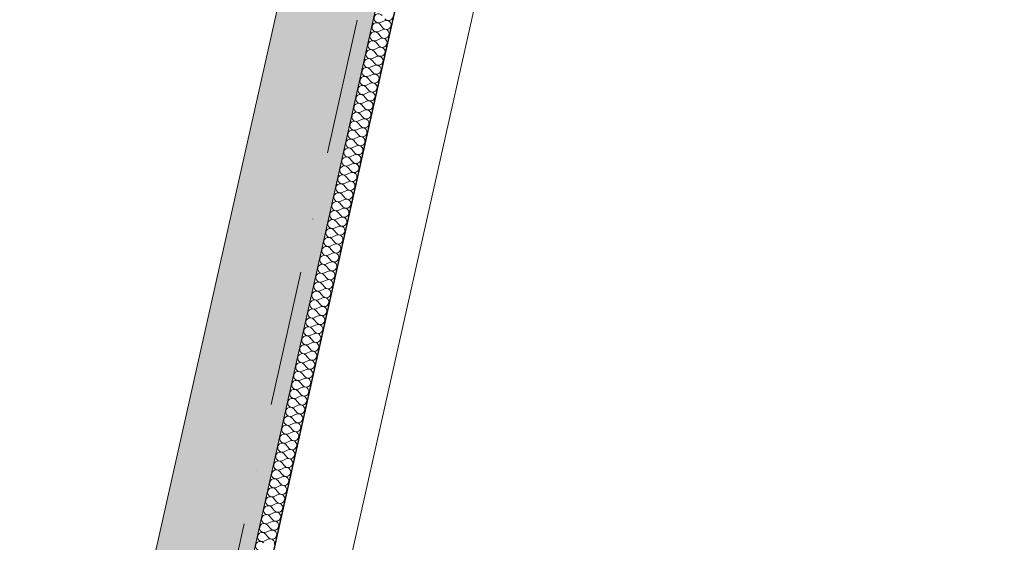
# Model space of a CAD drawing. Header units: millimetres. Extents: x -7218036 to -6936053, y 6003644 to 6210136.
# Tile 25 of 65: x -7193091 to -7190531, y 6143118 to 6144475. Entities that reach past the tile are written whole.
import ezdxf
from ezdxf.enums import TextEntityAlignment as Align

# ---------------------------------------------------------------- set-up
doc = ezdxf.new("R2010")
doc.units = ezdxf.units.MM
doc.header["$MEASUREMENT"] = 0
doc.linetypes.add('Штрихпунктирная', pattern=[670.277762, 352.777767, -176.388884, 0, -141.111112])
for name, color, linetype in [('S - МОП.АР', 7, 'Continuous'), ('АР-Стены_внутренние_пилоны.АР', 7, 'Continuous'), ('АР-Стены_Перегородки_100_.АР', 7, 'Continuous'), ('АР-Чертеж-Оси_Осевые размеры.АР', 7, 'Continuous')]:
    doc.layers.add(name, color=color, linetype=linetype)
for name, color, linetype, lineweight in [('АР-рампа.АР_Ном._пера__1', 7, 'Continuous', 0), ('АР-Стены_внутренние_пилоны.АР_Ном._пера__1', 7, 'Continuous', 5), ('АР-Стены_Перегородки_100_.АР_Ном._пера__1', 7, 'Continuous', 5), ('АР-Чертеж-Оси_Осевые размеры.АР_Ном._пера__120', 7, 'Continuous', 0)]:
    doc.layers.add(name, color=color, linetype=linetype, lineweight=lineweight)
doc.styles.add('РЎР“Р•РќР•Р\xa0РР\xa0_РЎРўРР›Р¬_1', font='GOST_Common.ttf')
doc.styles.add('РЎР“Р•РќР•Р\xa0РР\xa0_РЎРўРР›Р¬_3', font='GOTHIC.TTF')

# ---------------------------------------------------------------- blocks, each defined once
blk = doc.blocks.new('*X738', base_point=(-6566190.3, 6562677.8))
at = {"layer": 'АР-Стены_Перегородки_100_.АР_Ном._пера__1', "color": 7, "linetype": 'Continuous', "lineweight": 0}
for p, q in [((-7192152.9, 6144467.9), (-7192142.1, 6144472.8)), ((-7192158.2, 6144444.7), (-7192147.3, 6144449.5)), ((-7192154, 6144463.3), (-7192146.3, 6144454.2)), ((-7192164.4, 6144416.8), (-7192156.7, 6144407.7)), ((-7192163.4, 6144421.4), (-7192152.5, 6144426.3)), ((-7192159.2, 6144440), (-7192151.5, 6144431)), ((-7192169.6, 6144393.6), (-7192161.9, 6144384.5)), ((-7192168.6, 6144398.2), (-7192157.7, 6144403.1)), ((-7192174.9, 6144370.3), (-7192167.1, 6144361.3)), ((-7192173.8, 6144375), (-7192163, 6144379.9)), ((-7192180.1, 6144347.1), (-7192172.3, 6144338)), ((-7192179, 6144351.7), (-7192168.2, 6144356.6)), ((-7192185.3, 6144323.9), (-7192177.6, 6144314.8)), ((-7192184.2, 6144328.5), (-7192173.4, 6144333.4)), ((-7192190.5, 6144300.6), (-7192182.8, 6144291.6)), ((-7192189.5, 6144305.3), (-7192178.6, 6144310.2)), ((-7192199.9, 6144258.8), (-7192189, 6144263.7)), ((-7192195.7, 6144277.4), (-7192188, 6144268.3)), ((-7192194.7, 6144282), (-7192183.8, 6144286.9)), ((-7192205.1, 6144235.6), (-7192194.3, 6144240.5)), ((-7192200.9, 6144254.2), (-7192193.2, 6144245.1)), ((-7192210.3, 6144212.4), (-7192199.5, 6144217.2)), ((-7192206.2, 6144230.9), (-7192198.4, 6144221.9)), ((-7192215.5, 6144189.1), (-7192204.7, 6144194)), ((-7192211.4, 6144207.7), (-7192203.6, 6144198.7)), ((-7192221.8, 6144161.2), (-7192214.1, 6144152.2)), ((-7192220.8, 6144165.9), (-7192209.9, 6144170.8)), ((-7192216.6, 6144184.5), (-7192208.9, 6144175.4)), ((-7192227, 6144138), (-7192219.3, 6144129)), ((-7192226, 6144142.7), (-7192215.1, 6144147.5)), ((-7192232.2, 6144114.8), (-7192224.5, 6144105.7)), ((-7192231.2, 6144119.4), (-7192220.3, 6144124.3)), ((-7192237.5, 6144091.6), (-7192229.7, 6144082.5)), ((-7192236.4, 6144096.2), (-7192225.6, 6144101.1)), ((-7192242.7, 6144068.3), (-7192234.9, 6144059.3)), ((-7192241.6, 6144073), (-7192230.8, 6144077.9)), ((-7192247.9, 6144045.1), (-7192240.2, 6144036)), ((-7192246.8, 6144049.7), (-7192236, 6144054.6)), ((-7192257.3, 6144003.3), (-7192246.4, 6144008.2)), ((-7192253.1, 6144021.9), (-7192245.4, 6144012.8)), ((-7192252.1, 6144026.5), (-7192241.2, 6144031.4)), ((-7192262.5, 6143980), (-7192251.6, 6143984.9)), ((-7192258.3, 6143998.6), (-7192250.6, 6143989.6)), ((-7192267.7, 6143956.8), (-7192256.8, 6143961.7)), ((-7192263.5, 6143975.4), (-7192255.8, 6143966.3)), ((-7192272.9, 6143933.6), (-7192262.1, 6143938.5)), ((-7192268.7, 6143952.2), (-7192261, 6143943.1)), ((-7192279.2, 6143905.7), (-7192271.5, 6143896.6)), ((-7192278.1, 6143910.4), (-7192267.3, 6143915.2)), ((-7192274, 6143928.9), (-7192266.2, 6143919.9)), ((-7192284.4, 6143882.5), (-7192276.7, 6143873.4)), ((-7192283.4, 6143887.1), (-7192272.5, 6143892)), ((-7192289.6, 6143859.2), (-7192281.9, 6143850.2)), ((-7192288.6, 6143863.9), (-7192277.7, 6143868.8)), ((-7192294.8, 6143836), (-7192287.1, 6143827)), ((-7192293.8, 6143840.7), (-7192282.9, 6143845.5)), ((-7192300, 6143812.8), (-7192292.3, 6143803.7)), ((-7192299, 6143817.4), (-7192288.1, 6143822.3)), ((-7192309.4, 6143771), (-7192298.6, 6143775.8)), ((-7192305.3, 6143789.5), (-7192297.5, 6143780.5)), ((-7192304.2, 6143794.2), (-7192293.4, 6143799.1)), ((-7192314.7, 6143747.7), (-7192303.8, 6143752.6)), ((-7192310.5, 6143766.3), (-7192302.8, 6143757.3)), ((-7192319.9, 6143724.5), (-7192309, 6143729.4)), ((-7192315.7, 6143743.1), (-7192308, 6143734)), ((-7192325.1, 6143701.3), (-7192314.2, 6143706.2)), ((-7192320.9, 6143719.9), (-7192313.2, 6143710.8)), ((-7192330.3, 6143678), (-7192319.4, 6143682.9)), ((-7192326.1, 6143696.6), (-7192318.4, 6143687.6)), ((-7192336.6, 6143650.2), (-7192328.8, 6143641.1)), ((-7192335.5, 6143654.8), (-7192324.7, 6143659.7)), ((-7192331.3, 6143673.4), (-7192323.6, 6143664.3)), ((-7192341.8, 6143626.9), (-7192334, 6143617.9)), ((-7192340.7, 6143631.6), (-7192329.9, 6143636.5)), ((-7192347, 6143603.7), (-7192339.3, 6143594.6)), ((-7192345.9, 6143608.3), (-7192335.1, 6143613.2)), ((-7192352.2, 6143580.5), (-7192344.5, 6143571.4)), ((-7192351.2, 6143585.1), (-7192340.3, 6143590)), ((-7192357.4, 6143557.2), (-7192349.7, 6143548.2)), ((-7192356.4, 6143561.9), (-7192345.5, 6143566.8)), ((-7192366.8, 6143515.4), (-7192356, 6143520.3)), ((-7192362.6, 6143534), (-7192354.9, 6143525)), ((-7192361.6, 6143538.7), (-7192350.7, 6143543.5)), ((-7192372, 6143492.2), (-7192361.2, 6143497.1)), ((-7192367.9, 6143510.8), (-7192360.1, 6143501.7)), ((-7192377.2, 6143469), (-7192366.4, 6143473.8)), ((-7192373.1, 6143487.5), (-7192365.3, 6143478.5)), ((-7192382.5, 6143445.7), (-7192371.6, 6143450.6)), ((-7192378.3, 6143464.3), (-7192370.6, 6143455.3)), ((-7192388.7, 6143417.9), (-7192381, 6143408.8)), ((-7192387.7, 6143422.5), (-7192376.8, 6143427.4)), ((-7192383.5, 6143441.1), (-7192375.8, 6143432)), ((-7192393.9, 6143394.6), (-7192386.2, 6143385.6)), ((-7192392.9, 6143399.3), (-7192382, 6143404.1)), ((-7192399.2, 6143371.4), (-7192391.4, 6143362.3)), ((-7192398.1, 6143376), (-7192387.3, 6143380.9)), ((-7192404.4, 6143348.2), (-7192396.6, 6143339.1)), ((-7192403.3, 6143352.8), (-7192392.5, 6143357.7)), ((-7192409.6, 6143324.9), (-7192401.9, 6143315.9)), ((-7192408.5, 6143329.6), (-7192397.7, 6143334.5)), ((-7192414.8, 6143301.7), (-7192407.1, 6143292.6)), ((-7192413.8, 6143306.3), (-7192402.9, 6143311.2)), ((-7192424.2, 6143259.9), (-7192413.3, 6143264.8)), ((-7192420, 6143278.5), (-7192412.3, 6143269.4)), ((-7192419, 6143283.1), (-7192408.1, 6143288)), ((-7192429.4, 6143236.6), (-7192418.6, 6143241.5)), ((-7192425.2, 6143255.2), (-7192417.5, 6143246.2)), ((-7192434.6, 6143213.4), (-7192423.8, 6143218.3)), ((-7192430.5, 6143232), (-7192422.7, 6143222.9)), ((-7192439.8, 6143190.2), (-7192429, 6143195.1)), ((-7192435.7, 6143208.8), (-7192427.9, 6143199.7)), ((-7192446.1, 6143162.3), (-7192438.4, 6143153.3)), ((-7192445.1, 6143167), (-7192434.2, 6143171.8)), ((-7192440.9, 6143185.5), (-7192433.2, 6143176.5)), ((-7192451.3, 6143139.1), (-7192443.6, 6143130)), ((-7192450.3, 6143143.7), (-7192439.4, 6143148.6)), ((-7192455.5, 6143120.5), (-7192444.6, 6143125.4))]:
    blk.add_line(p, q, dxfattribs=at)
for centre, start, end in [((-7192163, 6144455.5), 40.4749, 294.2147), ((-7192157.8, 6144478.8), 40.4749, 294.2147), ((-7192137.2, 6144461.9), 347.3448, 114.2147), ((-7192132, 6144485.2), 220.4749, 347.3448), ((-7192168.3, 6144432.3), 40.4749, 294.2147), ((-7192142.4, 6144438.7), 347.3448, 114.2147), ((-7192137.2, 6144461.9), 220.4749, 347.3448), ((-7192173.5, 6144409.1), 40.4749, 294.2147), ((-7192147.6, 6144415.5), 347.3448, 114.2147), ((-7192142.4, 6144438.7), 220.4749, 347.3448), ((-7192178.7, 6144385.8), 40.4749, 294.2147), ((-7192152.9, 6144392.2), 347.3448, 114.2147), ((-7192147.6, 6144415.5), 220.4749, 347.3448), ((-7192183.9, 6144362.6), 40.4749, 294.2147), ((-7192158.1, 6144369), 220.4749, 347.3448), ((-7192158.1, 6144369), 347.3448, 114.2147), ((-7192152.9, 6144392.2), 220.4749, 347.3448), ((-7192189.1, 6144339.4), 40.4749, 294.2147), ((-7192163.3, 6144345.8), 220.4749, 347.3448), ((-7192163.3, 6144345.8), 347.3448, 114.2147), ((-7192194.3, 6144316.1), 40.4749, 294.2147), ((-7192168.5, 6144322.5), 220.4749, 347.3448), ((-7192168.5, 6144322.5), 347.3448, 114.2147), ((-7192199.6, 6144292.9), 40.4749, 294.2147), ((-7192178.9, 6144276.1), 347.3448, 114.2147), ((-7192173.7, 6144299.3), 220.4749, 347.3448), ((-7192173.7, 6144299.3), 347.3448, 114.2147), ((-7192204.8, 6144269.7), 40.4749, 294.2147), ((-7192184.2, 6144252.8), 347.3448, 114.2147), ((-7192178.9, 6144276.1), 220.4749, 347.3448), ((-7192210, 6144246.4), 40.4749, 294.2147), ((-7192189.4, 6144229.6), 347.3448, 114.2147), ((-7192184.2, 6144252.8), 220.4749, 347.3448), ((-7192220.4, 6144200), 40.4749, 294.2147), ((-7192215.2, 6144223.2), 40.4749, 294.2147), ((-7192194.6, 6144206.4), 347.3448, 114.2147), ((-7192189.4, 6144229.6), 220.4749, 347.3448), ((-7192225.6, 6144176.8), 40.4749, 294.2147), ((-7192199.8, 6144183.1), 347.3448, 114.2147), ((-7192194.6, 6144206.4), 220.4749, 347.3448), ((-7192230.9, 6144153.5), 40.4749, 294.2147), ((-7192205, 6144159.9), 347.3448, 114.2147), ((-7192199.8, 6144183.1), 220.4749, 347.3448), ((-7192236.1, 6144130.3), 40.4749, 294.2147), ((-7192210.2, 6144136.7), 347.3448, 114.2147), ((-7192205, 6144159.9), 220.4749, 347.3448), ((-7192241.3, 6144107.1), 40.4749, 294.2147), ((-7192215.5, 6144113.5), 220.4749, 347.3448), ((-7192215.5, 6144113.5), 347.3448, 114.2147), ((-7192210.2, 6144136.7), 220.4749, 347.3448), ((-7192246.5, 6144083.8), 40.4749, 294.2147), ((-7192220.7, 6144090.2), 220.4749, 347.3448), ((-7192220.7, 6144090.2), 347.3448, 114.2147), ((-7192251.7, 6144060.6), 40.4749, 294.2147), ((-7192225.9, 6144067), 220.4749, 347.3448), ((-7192225.9, 6144067), 347.3448, 114.2147), ((-7192256.9, 6144037.4), 40.4749, 294.2147), ((-7192236.3, 6144020.5), 347.3448, 114.2147), ((-7192231.1, 6144043.8), 220.4749, 347.3448), ((-7192231.1, 6144043.8), 347.3448, 114.2147), ((-7192262.2, 6144014.1), 40.4749, 294.2147), ((-7192241.5, 6143997.3), 347.3448, 114.2147), ((-7192236.3, 6144020.5), 220.4749, 347.3448), ((-7192267.4, 6143990.9), 40.4749, 294.2147), ((-7192246.7, 6143974.1), 347.3448, 114.2147), ((-7192241.5, 6143997.3), 220.4749, 347.3448), ((-7192277.8, 6143944.4), 40.4749, 294.2147), ((-7192272.6, 6143967.7), 40.4749, 294.2147), ((-7192252, 6143950.8), 347.3448, 114.2147), ((-7192246.7, 6143974.1), 220.4749, 347.3448), ((-7192283, 6143921.2), 40.4749, 294.2147), ((-7192257.2, 6143927.6), 347.3448, 114.2147), ((-7192252, 6143950.8), 220.4749, 347.3448), ((-7192288.2, 6143898), 40.4749, 294.2147), ((-7192262.4, 6143904.4), 347.3448, 114.2147), ((-7192257.2, 6143927.6), 220.4749, 347.3448), ((-7192293.5, 6143874.7), 40.4749, 294.2147), ((-7192267.6, 6143881.1), 220.4749, 347.3448), ((-7192267.6, 6143881.1), 347.3448, 114.2147), ((-7192262.4, 6143904.4), 220.4749, 347.3448), ((-7192298.7, 6143851.5), 40.4749, 294.2147), ((-7192272.8, 6143857.9), 220.4749, 347.3448), ((-7192272.8, 6143857.9), 347.3448, 114.2147), ((-7192303.9, 6143828.3), 40.4749, 294.2147), ((-7192278, 6143834.7), 220.4749, 347.3448), ((-7192278, 6143834.7), 347.3448, 114.2147), ((-7192309.1, 6143805.1), 40.4749, 294.2147), ((-7192283.3, 6143811.5), 220.4749, 347.3448), ((-7192283.3, 6143811.5), 347.3448, 114.2147), ((-7192314.3, 6143781.8), 40.4749, 294.2147), ((-7192293.7, 6143765), 347.3448, 114.2147), ((-7192288.5, 6143788.2), 220.4749, 347.3448), ((-7192288.5, 6143788.2), 347.3448, 114.2147), ((-7192319.5, 6143758.6), 40.4749, 294.2147), ((-7192298.9, 6143741.8), 347.3448, 114.2147), ((-7192293.7, 6143765), 220.4749, 347.3448), ((-7192324.8, 6143735.4), 40.4749, 294.2147), ((-7192304.1, 6143718.5), 347.3448, 114.2147), ((-7192298.9, 6143741.8), 220.4749, 347.3448), ((-7192335.2, 6143688.9), 40.4749, 294.2147), ((-7192330, 6143712.1), 40.4749, 294.2147), ((-7192309.3, 6143695.3), 347.3448, 114.2147), ((-7192304.1, 6143718.5), 220.4749, 347.3448), ((-7192340.4, 6143665.7), 40.4749, 294.2147), ((-7192314.6, 6143672.1), 347.3448, 114.2147), ((-7192309.3, 6143695.3), 220.4749, 347.3448), ((-7192345.6, 6143642.4), 40.4749, 294.2147), ((-7192319.8, 6143648.8), 347.3448, 114.2147), ((-7192314.6, 6143672.1), 220.4749, 347.3448), ((-7192350.8, 6143619.2), 40.4749, 294.2147), ((-7192325, 6143625.6), 220.4749, 347.3448), ((-7192325, 6143625.6), 347.3448, 114.2147), ((-7192319.8, 6143648.8), 220.4749, 347.3448), ((-7192356, 6143596), 40.4749, 294.2147), ((-7192330.2, 6143602.4), 220.4749, 347.3448), ((-7192330.2, 6143602.4), 347.3448, 114.2147), ((-7192361.3, 6143572.7), 40.4749, 294.2147), ((-7192335.4, 6143579.1), 220.4749, 347.3448), ((-7192335.4, 6143579.1), 347.3448, 114.2147), ((-7192366.5, 6143549.5), 40.4749, 294.2147), ((-7192340.6, 6143555.9), 220.4749, 347.3448), ((-7192340.6, 6143555.9), 347.3448, 114.2147), ((-7192371.7, 6143526.3), 40.4749, 294.2147), ((-7192351.1, 6143509.4), 347.3448, 114.2147), ((-7192345.9, 6143532.7), 220.4749, 347.3448), ((-7192345.9, 6143532.7), 347.3448, 114.2147), ((-7192376.9, 6143503), 40.4749, 294.2147), ((-7192356.3, 6143486.2), 347.3448, 114.2147), ((-7192351.1, 6143509.4), 220.4749, 347.3448), ((-7192382.1, 6143479.8), 40.4749, 294.2147), ((-7192361.5, 6143463), 347.3448, 114.2147), ((-7192356.3, 6143486.2), 220.4749, 347.3448), ((-7192392.6, 6143433.4), 40.4749, 294.2147), ((-7192387.3, 6143456.6), 40.4749, 294.2147), ((-7192366.7, 6143439.8), 347.3448, 114.2147), ((-7192361.5, 6143463), 220.4749, 347.3448), ((-7192397.8, 6143410.1), 40.4749, 294.2147), ((-7192371.9, 6143416.5), 347.3448, 114.2147), ((-7192366.7, 6143439.8), 220.4749, 347.3448), ((-7192403, 6143386.9), 40.4749, 294.2147), ((-7192377.2, 6143393.3), 347.3448, 114.2147), ((-7192371.9, 6143416.5), 220.4749, 347.3448), ((-7192408.2, 6143363.7), 40.4749, 294.2147), ((-7192382.4, 6143370.1), 220.4749, 347.3448), ((-7192382.4, 6143370.1), 347.3448, 114.2147), ((-7192377.2, 6143393.3), 220.4749, 347.3448), ((-7192413.4, 6143340.4), 40.4749, 294.2147), ((-7192387.6, 6143346.8), 220.4749, 347.3448), ((-7192387.6, 6143346.8), 347.3448, 114.2147), ((-7192418.6, 6143317.2), 40.4749, 294.2147), ((-7192392.8, 6143323.6), 220.4749, 347.3448), ((-7192392.8, 6143323.6), 347.3448, 114.2147), ((-7192423.9, 6143294), 40.4749, 294.2147), ((-7192398, 6143300.4), 220.4749, 347.3448), ((-7192398, 6143300.4), 347.3448, 114.2147), ((-7192429.1, 6143270.7), 40.4749, 294.2147), ((-7192408.5, 6143253.9), 347.3448, 114.2147), ((-7192403.2, 6143277.1), 220.4749, 347.3448), ((-7192403.2, 6143277.1), 347.3448, 114.2147), ((-7192434.3, 6143247.5), 40.4749, 294.2147), ((-7192413.7, 6143230.7), 347.3448, 114.2147), ((-7192408.5, 6143253.9), 220.4749, 347.3448), ((-7192444.7, 6143201), 40.4749, 294.2147), ((-7192439.5, 6143224.3), 40.4749, 294.2147), ((-7192418.9, 6143207.4), 347.3448, 114.2147), ((-7192413.7, 6143230.7), 220.4749, 347.3448), ((-7192449.9, 6143177.8), 40.4749, 294.2147), ((-7192424.1, 6143184.2), 347.3448, 114.2147), ((-7192418.9, 6143207.4), 220.4749, 347.3448), ((-7192455.2, 6143154.6), 40.4749, 294.2147), ((-7192429.3, 6143161), 347.3448, 114.2147), ((-7192424.1, 6143184.2), 220.4749, 347.3448), ((-7192460.4, 6143131.4), 40.4749, 294.2147), ((-7192434.5, 6143137.7), 347.3448, 114.2147), ((-7192429.3, 6143161), 220.4749, 347.3448), ((-7192465.6, 6143108.1), 40.4749, 294.2147), ((-7192439.8, 6143114.5), 347.3448, 114.2147), ((-7192434.5, 6143137.7), 220.4749, 347.3448)]:
    blk.add_arc(centre, 11.9, start, end, dxfattribs=at)
blk = doc.blocks.new('Стена_412_2', base_point=(-7193418.8, 6138694.5))
at = {"layer": 'АР-Стены_Перегородки_100_.АР_Ном._пера__1', "color": 7, "linetype": 'Continuous', "lineweight": 0, "flags": 128}
for points in [[(-7191078.8, 6149344), (-7193467.6, 6138705.5)], [(-7193418.8, 6138694.5), (-7191030, 6149333)]]:
    blk.add_lwpolyline(points, dxfattribs=at)
at = {"layer": 'АР-Стены_Перегородки_100_.АР', "color": 7, "lineweight": 0}
blk.add_blockref('*X738', (-6566190.3, 6562677.8), dxfattribs=at)
blk = doc.blocks.new('Стена_445_2', base_point=(-7193607.1, 6138654.8))
at = {"layer": 'АР-Стены_внутренние_пилоны.АР', "linetype": 'Continuous', "lineweight": 0, "true_color": 0x000000}
h = blk.add_hatch(dxfattribs=at)
h.set_pattern_fill('Железобетон__project__0002', color=18, style=0, pattern_type=2)
h.set_pattern_definition([(45, (-6566190.34, 6562677.8), (-84.852814, 84.852814), []), (45, (-6566232.77, 6562720.22), (-84.852814, 84.852814), [90, -30, 0, -30])])
h.paths.add_polyline_path([(-7193452.2, 6138773.8), (-7190559.8, 6151652.2), (-7190803.7, 6151707), (-7193696.2, 6138828.6)])
at = {"layer": 'АР-Стены_внутренние_пилоны.АР_Ном._пера__1', "color": 7, "linetype": 'Continuous', "lineweight": 5, "flags": 128}
for points in [[(-7190803.7, 6151707), (-7193696.2, 6138828.6)], [(-7193452.2, 6138773.8), (-7190559.8, 6151652.2)]]:
    blk.add_lwpolyline(points, dxfattribs=at)
blk = doc.blocks.new('Пандус Прямой 23[257]_2', base_point=(-7189918.8, 6145496.2))
at = {"layer": 'АР-рампа.АР_Ном._пера__1', "color": 7, "linetype": 'Continuous', "lineweight": 0}
for p, q in [((-7191797, 6145918.1), (-7192637, 6142178)), ((-7191601.9, 6145874.2), (-7192441.9, 6142134.1))]:
    blk.add_line(p, q, dxfattribs=at)
at = {"layer": 'АР-рампа.АР_Ном._пера__1', "color": 7, "linetype": 'Continuous', "lineweight": 0, "style": 'РЎР“Р•РќР•Р\xa0РР\xa0_РЎРўРР›Р¬_1'}
blk.add_attdef('mainPercentage', text='', height=300, rotation=257.3417, dxfattribs=at).set_placement((-7190196.8, 6143609.7), align=Align.MIDDLE_CENTER)
blk = doc.blocks.new('Стандартный Маркер Сетки[290]_2', base_point=(-7179800.8, 6199738.6))
at = {"layer": 'АР-Чертеж-Оси_Осевые размеры.АР_Ном._пера__120', "color": 7, "linetype": 'Штрихпунктирная', "lineweight": 0}
blk.add_line((-7180020, 6198762.9), (-7194792, 6132990.9), dxfattribs=at)
at = {"layer": 'АР-Чертеж-Оси_Осевые размеры.АР_Ном._пера__120', "color": 7, "lineweight": 0, "style": 'РЎР“Р•РќР•Р\xa0РР\xa0_РЎРўРР›Р¬_3'}
blk.add_attdef('AC_MarkerText_1', text='', height=350, rotation=347.3417, dxfattribs=at).set_placement((-7195050.8, 6131708.4), align=Align.TOP_CENTER)

msp = doc.modelspace()

# ---------------------------------------------------------------- linework, layer by layer
at = {"layer": 'S - МОП.АР', "color": 254, "linetype": 'Continuous', "lineweight": 0, "true_color": 0xd6d6d6, "flags": 128}
msp.add_lwpolyline([(-7193178.3, 6139993.2), (-7193469.8, 6138695.5), (-7185927.8, 6137001.6), (-7183536.1, 6147649.9), (-7191078.2, 6149343.8), (-7191576.4, 6147125.5), (-7191576.5, 6147125.5), (-7192214.2, 6144286), (-7192477.2, 6143115.2), (-7192915.4, 6141164.1)], close=True, dxfattribs=at)

# ---------------------------------------------------------------- block references
at = {"layer": 'АР-рампа.АР_Ном._пера__1', "color": 7, "linetype": 'Continuous', "lineweight": 0}
msp.add_blockref('Пандус Прямой 23[257]_2', (-7189918.8, 6145496.2), dxfattribs=at)
at = {"layer": 'АР-Стены_внутренние_пилоны.АР', "color": 7, "lineweight": 0}
msp.add_blockref('Стена_445_2', (-7193607.1, 6138654.8), dxfattribs=at)
at = {"layer": 'АР-Стены_Перегородки_100_.АР', "color": 7, "lineweight": 0}
msp.add_blockref('Стена_412_2', (-7193418.8, 6138694.5), dxfattribs=at)
at = {"layer": 'АР-Чертеж-Оси_Осевые размеры.АР', "color": 8, "linetype": 'Continuous', "lineweight": 15}
msp.add_blockref('Стандартный Маркер Сетки[290]_2', (-7179800.8, 6199738.6), dxfattribs=at)

doc.saveas('drawing.dxf')
